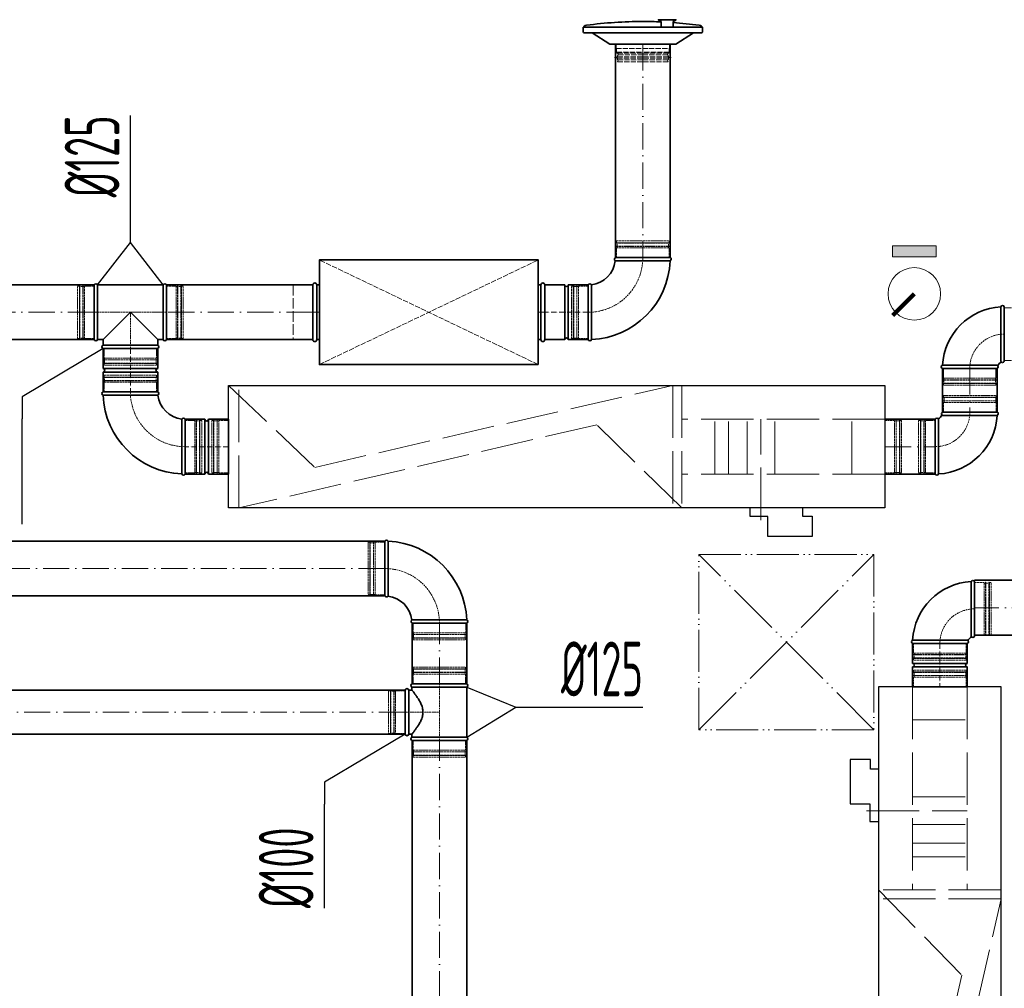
# Model space of a CAD drawing. Header units: millimetres. Extents: x 8221 to 89444, y -105166 to -5578.
# Tile 23 of 118: x 27535 to 29785, y -70969 to -68757. Entities that reach past the tile are written whole.
import ezdxf

# ---------------------------------------------------------------- set-up
doc = ezdxf.new("R2010")
doc.units = ezdxf.units.MM
for name, pattern in [('ACAD_ISO02W100', [15, 12, -3]), ('ACAD_ISO05W100', [33, 24, -3, 0, -3, 0, -3]), ('ACAD_ISO10W100', [18, 12, -3, 0, -3]), ('phl_thick', [0])]:
    doc.linetypes.add(name, pattern=pattern)
for name, color, linetype, lineweight in [('VZT_01 SUP (PŘÍVOD) - OBRYS', 5, 'Continuous', 35), ('VZT_02 SUP (PŘÍVOD) - OSA', 5, 'ACAD_ISO10W100', 5), ('VZT_05 ETA (ODVOD) - OBRYS', 6, 'Continuous', 35), ('VZT_06 ETA (ODVOD) - OSA', 6, 'ACAD_ISO10W100', 5), ('VZT_21 ZAŘÍZENÍ - OBRYS', 1, 'Continuous', 30), ('VZT_22 ZAŘÍZENÍ - DETAIL', 8, 'Continuous', 5), ('VZT_30 DISTRIBUČNÍ PRVKY - OBRYS', 1, 'Continuous', 35), ('VZT_35 TLUMIČE HLUKU - OBRYS', 1, 'Continuous', 35), ('VZT_36 TLUMIČE HLUKU - OSA', 1, 'ACAD_ISO10W100', 5), ('VZT_37 TLUMIČE HLUKU - DETAIL', 8, 'ACAD_ISO02W100', 5), ('VZT_60_KOTY - DIMENZE', 7, 'Continuous', 5), ('VZT_KOTY - DIMENZE', 7, 'Continuous', 5), ('VZT_POPIS - OBECNE', 7, 'Continuous', 5), ('VZT_POŽADAVKY NA STAVBU - PODHLEDY', 4, 'ACAD_ISO05W100', 5)]:
    doc.layers.add(name, color=color, linetype=linetype, lineweight=lineweight)
for name, color, linetype, lineweight, plot in [('VZT_03 SUP (PŘÍVOD) - NETISK', 8, 'ACAD_ISO02W100', 5, False), ('VZT_07 ETA (ODVOD) - NETISK', 8, 'ACAD_ISO02W100', 5, False), ('VZT_34 DISTRIBUČNÍ PRVKY - NETISK', 8, 'ACAD_ISO02W100', 5, False), ('VZT_39 TLUMIČE HLUKU - NETISK', 8, 'ACAD_ISO02W100', 5, False)]:
    doc.layers.add(name, color=color, linetype=linetype, lineweight=lineweight, plot=plot)
doc.styles.add('EVORA_125', font='isocp.shx', dxfattribs={"width": 0.6, "height": 125})

msp = doc.modelspace()

# ---------------------------------------------------------------- hatches: boundary and pattern name
at = {"layer": 'VZT_POPIS - OBECNE'}
h = msp.add_hatch(color=256, dxfattribs=at)
h.dxf.hatch_style = 1
h.paths.add_polyline_path([(29529.5, -69272.9), (29629.5, -69272.9), (29629.5, -69297.9), (29529.5, -69297.9)])

# ---------------------------------------------------------------- linework, layer by layer
at = {"layer": 'VZT_01 SUP (PŘÍVOD) - OBRYS'}
for p, q in [((28896.7, -69299.9), (29021.7, -69299.9)), ((27705.8, -69487.4), (27705.8, -69362.4)), ((27713.4, -69487.4), (27713.4, -69362.4)), ((27713.4, -69362.4), (27863.1, -69362.4)), ((27863.1, -69487.4), (27863.1, -69362.4)), ((27870.8, -69362.4), (27870.8, -69487.4)), ((28735.2, -69362.4), (28735.2, -69487.4)), ((28780.7, -69362.4), (28735.2, -69362.4)), ((28780.7, -69362.4), (28780.7, -69487.4)), ((28788.7, -69362.4), (28788.7, -69487.4)), ((28834.2, -69362.4), (28788.7, -69362.4)), ((28834.2, -69487.4), (28834.2, -69362.4)), ((28834.2, -69362.4), (28834.2, -69487.4)), ((27725.8, -69487.4), (27788.3, -69424.9)), ((27788.3, -69424.9), (27850.8, -69487.4)), ((29777.5, -69537.2), (29777.5, -69412.2)), ((29785.1, -69537.2), (29785.1, -69412.2)), ((27713.4, -69487.4), (27725.8, -69487.4)), ((27725.8, -69500.2), (27725.8, -69487.4)), ((27850.8, -69500.2), (27850.8, -69487.4)), ((27850.8, -69487.4), (27863.1, -69487.4)), ((28780.7, -69487.4), (28735.2, -69487.4)), ((28834.2, -69487.4), (28788.7, -69487.4)), ((27850.8, -69500.2), (27725.8, -69500.2)), ((27725.8, -69507.9), (27850.8, -69507.9)), ((27725.8, -69507.9), (27725.8, -69553.4)), ((27850.8, -69507.9), (27725.8, -69507.9)), ((27850.8, -69507.9), (27850.8, -69553.4)), ((27725.8, -69553.4), (27850.8, -69553.4)), ((29768.6, -69546), (29643.6, -69546)), ((29768.6, -69553.7), (29643.6, -69553.7)), ((27725.8, -69561.4), (27850.8, -69561.4)), ((27725.8, -69561.4), (27725.8, -69606.9)), ((27850.8, -69561.4), (27850.8, -69606.9)), ((27725.8, -69606.9), (27850.8, -69606.9)), ((27725.8, -69606.9), (27850.8, -69606.9)), ((27913.3, -69669.4), (27913.3, -69794.4)), ((27913.3, -69669.4), (27913.3, -69794.4)), ((27958.8, -69669.4), (27913.3, -69669.4)), ((27958.8, -69669.4), (27958.8, -69794.4)), ((27966.8, -69669.4), (27966.8, -69794.4)), ((28012.3, -69669.4), (27966.8, -69669.4)), ((28012.3, -69669.4), (28012.3, -69794.4)), ((29627.4, -69669.4), (29627.4, -69794.4)), ((29635.1, -69669.4), (29635.1, -69794.4)), ((29643.9, -69652.9), (29768.9, -69652.9)), ((29643.9, -69660.5), (29768.9, -69660.5)), ((27958.8, -69794.4), (27913.3, -69794.4)), ((28012.3, -69794.4), (27966.8, -69794.4))]:
    msp.add_line(p, q, dxfattribs=at)
for points in [[(28896.7, -69299.9), (28896.7, -68812.7)], [(29021.7, -69299.9), (29021.7, -68812.7)], [(26868.4, -69362.4), (27705.8, -69362.4)], [(27870.8, -69362.4), (28205.2, -69362.4)], [(26868.4, -69487.4), (27705.8, -69487.4)], [(27870.8, -69487.4), (28205.2, -69487.4)], [(29643.6, -69652.6), (29643.6, -69552.6)], [(29768.6, -69652.6), (29768.6, -69552.6)], [(29627.4, -69669.4), (29512.3, -69669.4)], [(29627.4, -69794.4), (29512.3, -69794.4)]]:
    msp.add_lwpolyline(points, dxfattribs=at)
for centre, radius, start, end in [((28834.2, -69299.9), 62.5, 276.8302, 353.1698), ((28834.2, -69299.9), 187.5, 272.3607, 357.6393), ((28898.4, -69303.7), 4.17, 113.4678, 239.7019), ((29020.1, -69303.7), 4.17, 291.1072, 66.5322), ((27709.6, -69364), 4.17, 23.4678, 156.5322), ((27867, -69364), 4.17, 23.4678, 156.5322), ((28784.7, -69362.4), 4, 180, 0), ((28838.1, -69364), 4.17, 30.2981, 156.5322), ((29785.1, -69553.7), 141.5, 93.1369, 176.8631), ((29781.3, -69413.8), 4.17, 23.4678, 159.6691), ((27709.6, -69485.7), 4.17, 203.4678, 336.5322), ((27867, -69485.7), 4.17, 203.4678, 336.5322), ((28784.7, -69487.4), 4, 0, 180), ((28838.1, -69485.7), 4.17, 203.4678, 338.8928), ((27727.4, -69504), 4.17, 113.4678, 246.5322), ((27849.1, -69504), 4.17, 293.4678, 66.5322), ((29781.3, -69535.5), 4.17, 203.4678, 336.5322), ((27725.8, -69557.4), 4, 270, 90), ((27850.8, -69557.4), 4, 90, 270), ((29645.3, -69549.8), 4.17, 110.3309, 246.5322), ((29767, -69549.8), 4.17, 293.4678, 66.5322), ((29785.1, -69553.7), 16.5, 113.8093, 156.1907), ((27727.4, -69610.7), 4.17, 113.4678, 248.8928), ((27913.3, -69606.9), 187.5, 182.3607, 267.6393), ((27849.1, -69610.7), 4.17, 300.2981, 66.5322), ((27913.3, -69606.9), 62.5, 186.8302, 263.1698), ((27909.5, -69671), 4.17, 23.4678, 149.7019), ((27962.8, -69669.4), 4, 180, 0), ((29631.2, -69671), 4.17, 23.4678, 156.5322), ((29627.4, -69652.9), 16.5, 293.8093, 336.1907), ((29627.4, -69652.9), 141.5, 273.1369, 356.8631), ((29645.6, -69656.7), 4.17, 113.4678, 246.5322), ((29767.3, -69656.7), 4.17, 290.3309, 66.5322), ((27909.5, -69792.7), 4.17, 201.1072, 336.5322), ((27962.8, -69794.4), 4, 0, 180), ((29631.2, -69792.7), 4.17, 203.4678, 339.6691)]:
    msp.add_arc(centre, radius, start, end, dxfattribs=at)
for points, knots in [([(28896.3, -69307.3), (28896.3, -69307.3), (28897.9, -69307.3), (28904, -69307.4), (28908.5, -69307.4), (28919.9, -69307.4), (28926.7, -69307.5), (28941.7, -69307.5), (28949.8, -69307.5), (28966.1, -69307.5), (28974.2, -69307.5), (28989.4, -69307.6), (28996.4, -69307.6), (29008.1, -69307.6), (29012.9, -69307.6), (29019.5, -69307.6), (29021.3, -69307.6), (29021.6, -69307.6), (29021.6, -69307.6), (29021.6, -69307.6)], [0, 0, 0, 0, 24.235852, 24.235852, 48.531845, 48.531845, 73.024415, 73.024415, 97.570898, 97.570898, 122.078339, 122.078339, 146.53579, 146.53579, 170.957495, 170.957495, 195.359468, 195.359468, 197.168246, 197.168246, 197.168246, 197.168246]), ([(28841.7, -69361.9), (28841.7, -69361.9), (28841.7, -69362), (28841.7, -69362.3), (28841.7, -69362.6), (28841.7, -69363.7), (28841.7, -69364.5), (28841.7, -69367.6), (28841.7, -69370.7), (28841.8, -69379.7), (28841.8, -69385.8), (28841.8, -69399.9), (28841.9, -69407.8), (28841.9, -69424), (28841.9, -69432.2), (28841.9, -69448.1), (28841.9, -69455.6), (28841.9, -69468.7), (28841.9, -69474.3), (28841.9, -69481.3), (28841.9, -69483.4), (28841.9, -69486.4), (28841.9, -69487.2), (28841.9, -69487.2)], [197.067977, 197.067977, 197.067977, 197.067977, 201.792196, 201.792196, 209.190204, 209.190204, 218.040239, 218.040239, 237.760854, 237.760854, 262.206108, 262.206108, 286.831239, 286.831239, 311.323072, 311.323072, 335.946087, 335.946087, 360.704397, 360.704397, 377.088273, 377.088273, 394.105327, 394.105327, 394.105327, 394.105327]), ([(27851.2, -69614.3), (27851.2, -69614.3), (27851.2, -69614.3), (27850.9, -69614.3), (27850.5, -69614.3), (27849.5, -69614.3), (27848.7, -69614.3), (27845.6, -69614.3), (27842.4, -69614.4), (27833.5, -69614.4), (27827.3, -69614.4), (27813.2, -69614.5), (27805.4, -69614.5), (27789.2, -69614.5), (27780.9, -69614.5), (27765.1, -69614.6), (27757.6, -69614.6), (27744.4, -69614.6), (27738.8, -69614.6), (27731.9, -69614.6), (27729.7, -69614.6), (27726.7, -69614.6), (27725.9, -69614.6), (27725.9, -69614.6)], [197.067977, 197.067977, 197.067977, 197.067977, 201.792196, 201.792196, 209.190204, 209.190204, 218.040239, 218.040239, 237.760854, 237.760854, 262.206108, 262.206108, 286.831239, 286.831239, 311.323072, 311.323072, 335.946087, 335.946087, 360.704397, 360.704397, 377.088273, 377.088273, 394.105327, 394.105327, 394.105327, 394.105327]), ([(27905.9, -69668.9), (27905.9, -69668.9), (27905.8, -69670.5), (27905.8, -69676.6), (27905.8, -69681.1), (27905.7, -69692.5), (27905.7, -69699.3), (27905.7, -69714.3), (27905.6, -69722.4), (27905.6, -69738.7), (27905.6, -69746.9), (27905.6, -69762.1), (27905.6, -69769), (27905.6, -69780.8), (27905.6, -69785.5), (27905.6, -69792.1), (27905.6, -69793.9), (27905.6, -69794.2), (27905.6, -69794.2), (27905.6, -69794.2)], [0, 0, 0, 0, 24.235852, 24.235852, 48.531845, 48.531845, 73.024415, 73.024415, 97.570898, 97.570898, 122.078339, 122.078339, 146.53579, 146.53579, 170.957495, 170.957495, 195.359468, 195.359468, 197.168246, 197.168246, 197.168246, 197.168246])]:
    msp.add_open_spline(points, degree=3, knots=knots, dxfattribs=at)
at = {"layer": 'VZT_02 SUP (PŘÍVOD) - OSA', "ltscale": 5}
for points in [[(28959.2, -68812.7), (28959.2, -69299.9)], [(27705.8, -69424.9), (26868.4, -69424.9)], [(28205.2, -69424.9), (27870.8, -69424.9)], [(29706.1, -69552.6), (29706.1, -69652.6)], [(29512.3, -69731.9), (29627.4, -69731.9)]]:
    msp.add_lwpolyline(points, dxfattribs=at)
at = {"layer": 'VZT_02 SUP (PŘÍVOD) - OSA', "ltscale": 0.3}
for points in [[(28959.2, -69299.9), (28959.2, -69299.9, -0.414214), (28834.2, -69424.9), (28834.2, -69424.9)], [(29785.1, -69474.7), (29785.1, -69474.7, 0.414214), (29706.1, -69553.7), (29706.1, -69553.7)], [(27913.3, -69731.9), (27913.3, -69731.9, -0.414214), (27788.3, -69606.9), (27788.3, -69606.9)], [(29627.4, -69731.9), (29627.4, -69731.9, 0.414214), (29706.4, -69652.9), (29706.4, -69652.9)]]:
    msp.add_lwpolyline(points, format="xyb", dxfattribs=at)
msp.add_lwpolyline([(27788.3, -69507.9), (27788.3, -69424.9)], dxfattribs=at)
at = {"layer": 'VZT_02 SUP (PŘÍVOD) - OSA'}
for points in [[(28834.2, -69424.9), (28735.2, -69424.9)], [(27788.3, -69507.9), (27788.3, -69606.9)], [(28012.3, -69731.9), (27913.3, -69731.9)]]:
    msp.add_lwpolyline(points, dxfattribs=at)
at = {"layer": 'VZT_03 SUP (PŘÍVOD) - NETISK', "ltscale": 0.4}
for p, q in [((28898.2, -69266.4), (29020.2, -69266.4)), ((28898.2, -69266.9), (28898.2, -69266.4)), ((28898.2, -69266.9), (29020.2, -69266.9)), ((28899.2, -69261.9), (29019.2, -69261.9)), ((28899.2, -69265.9), (28899.2, -69261.9)), ((28899.2, -69265.9), (29019.2, -69265.9)), ((28900.2, -69266.4), (28900.2, -69265.9)), ((28900.2, -69273.9), (28900.2, -69266.9)), ((29018.2, -69266.4), (29018.2, -69265.9)), ((29018.2, -69273.9), (29018.2, -69266.9)), ((29019.2, -69265.9), (29019.2, -69261.9)), ((29020.2, -69266.9), (29020.2, -69266.4)), ((28898.2, -69273.9), (29020.2, -69273.9)), ((28898.2, -69274.4), (28898.2, -69273.9)), ((28898.2, -69274.4), (29020.2, -69274.4)), ((28899.2, -69277.9), (29019.2, -69277.9)), ((28899.2, -69299.9), (28899.2, -69277.9)), ((28900.2, -69277.9), (28900.2, -69274.4)), ((29018.2, -69277.9), (29018.2, -69274.4)), ((29019.2, -69299.9), (29019.2, -69277.9)), ((29020.2, -69274.4), (29020.2, -69273.9)), ((27667.8, -69484.9), (27667.8, -69364.9)), ((27671.8, -69364.9), (27667.8, -69364.9)), ((27671.8, -69484.9), (27671.8, -69364.9)), ((27672.3, -69365.9), (27671.8, -69365.9)), ((27672.3, -69485.9), (27672.3, -69363.9)), ((27672.8, -69363.9), (27672.3, -69363.9)), ((27672.8, -69485.9), (27672.8, -69363.9)), ((27679.8, -69365.9), (27672.8, -69365.9)), ((27679.8, -69485.9), (27679.8, -69363.9)), ((27680.3, -69363.9), (27679.8, -69363.9)), ((27680.3, -69485.9), (27680.3, -69363.9)), ((27683.8, -69365.9), (27680.3, -69365.9)), ((27683.8, -69484.9), (27683.8, -69364.9)), ((27705.8, -69364.9), (27683.8, -69364.9)), ((27892.8, -69364.9), (27870.8, -69364.9)), ((27892.8, -69484.9), (27892.8, -69364.9)), ((27896.3, -69365.9), (27892.8, -69365.9)), ((27896.3, -69485.9), (27896.3, -69363.9)), ((27896.8, -69363.9), (27896.3, -69363.9)), ((27896.8, -69485.9), (27896.8, -69363.9)), ((27903.8, -69365.9), (27896.8, -69365.9)), ((27903.8, -69485.9), (27903.8, -69363.9)), ((27904.3, -69363.9), (27903.8, -69363.9)), ((27904.3, -69485.9), (27904.3, -69363.9)), ((27904.8, -69365.9), (27904.3, -69365.9)), ((27904.8, -69484.9), (27904.8, -69364.9)), ((27908.8, -69364.9), (27904.8, -69364.9)), ((27908.8, -69484.9), (27908.8, -69364.9)), ((28796.2, -69484.9), (28796.2, -69364.9)), ((28800.2, -69364.9), (28796.2, -69364.9)), ((28800.2, -69484.9), (28800.2, -69364.9)), ((28800.7, -69365.9), (28800.2, -69365.9)), ((28800.7, -69485.9), (28800.7, -69363.9)), ((28801.2, -69363.9), (28800.7, -69363.9)), ((28801.2, -69485.9), (28801.2, -69363.9)), ((28808.2, -69365.9), (28801.2, -69365.9)), ((28808.2, -69485.9), (28808.2, -69363.9)), ((28808.7, -69363.9), (28808.2, -69363.9)), ((28808.7, -69485.9), (28808.7, -69363.9)), ((28812.2, -69365.9), (28808.7, -69365.9)), ((28812.2, -69484.9), (28812.2, -69364.9)), ((28834.2, -69364.9), (28812.2, -69364.9)), ((29807.1, -69414.7), (29785.1, -69414.7)), ((27671.8, -69484.9), (27667.8, -69484.9)), ((27672.3, -69483.9), (27671.8, -69483.9)), ((27672.8, -69485.9), (27672.3, -69485.9)), ((27679.8, -69483.9), (27672.8, -69483.9)), ((27680.3, -69485.9), (27679.8, -69485.9)), ((27683.8, -69483.9), (27680.3, -69483.9)), ((27705.8, -69484.9), (27683.8, -69484.9)), ((27892.8, -69484.9), (27870.8, -69484.9)), ((27896.3, -69483.9), (27892.8, -69483.9)), ((27896.8, -69485.9), (27896.3, -69485.9)), ((27903.8, -69483.9), (27896.8, -69483.9)), ((27904.3, -69485.9), (27903.8, -69485.9)), ((27904.8, -69483.9), (27904.3, -69483.9)), ((27908.8, -69484.9), (27904.8, -69484.9)), ((28800.2, -69484.9), (28796.2, -69484.9)), ((28800.7, -69483.9), (28800.2, -69483.9)), ((28801.2, -69485.9), (28800.7, -69485.9)), ((28808.2, -69483.9), (28801.2, -69483.9)), ((28808.7, -69485.9), (28808.2, -69485.9)), ((28812.2, -69483.9), (28808.7, -69483.9)), ((28834.2, -69484.9), (28812.2, -69484.9)), ((27728.3, -69507.9), (27728.3, -69529.9)), ((27848.3, -69507.9), (27848.3, -69529.9)), ((27849.3, -69533.4), (27727.3, -69533.4)), ((27727.3, -69533.4), (27727.3, -69533.9)), ((27849.3, -69533.9), (27727.3, -69533.9)), ((27848.3, -69529.9), (27728.3, -69529.9)), ((27729.3, -69529.9), (27729.3, -69533.4)), ((27729.3, -69533.9), (27729.3, -69540.9)), ((27847.3, -69529.9), (27847.3, -69533.4)), ((27847.3, -69533.9), (27847.3, -69540.9)), ((27849.3, -69533.4), (27849.3, -69533.9)), ((29807.1, -69534.7), (29785.1, -69534.7)), ((27849.3, -69540.9), (27727.3, -69540.9)), ((27727.3, -69540.9), (27727.3, -69541.4)), ((27849.3, -69541.4), (27727.3, -69541.4)), ((27848.3, -69541.9), (27728.3, -69541.9)), ((27728.3, -69541.9), (27728.3, -69545.9)), ((27848.3, -69545.9), (27728.3, -69545.9)), ((27729.3, -69541.4), (27729.3, -69541.9)), ((27847.3, -69541.4), (27847.3, -69541.9)), ((27848.3, -69541.9), (27848.3, -69545.9)), ((27849.3, -69540.9), (27849.3, -69541.4)), ((29646.1, -69553.7), (29646.1, -69575.7)), ((29766.1, -69553.7), (29766.1, -69575.7)), ((27727.3, -69573.4), (27849.3, -69573.4)), ((27727.3, -69573.9), (27727.3, -69573.4)), ((27727.3, -69573.9), (27849.3, -69573.9)), ((27727.3, -69580.9), (27849.3, -69580.9)), ((27727.3, -69581.4), (27727.3, -69580.9)), ((27727.3, -69581.4), (27849.3, -69581.4)), ((27728.3, -69568.9), (27848.3, -69568.9)), ((27728.3, -69572.9), (27728.3, -69568.9)), ((27728.3, -69572.9), (27848.3, -69572.9)), ((27729.3, -69573.4), (27729.3, -69572.9)), ((27729.3, -69580.9), (27729.3, -69573.9)), ((27729.3, -69584.9), (27729.3, -69581.4)), ((27847.3, -69573.4), (27847.3, -69572.9)), ((27847.3, -69580.9), (27847.3, -69573.9)), ((27847.3, -69584.9), (27847.3, -69581.4)), ((27848.3, -69572.9), (27848.3, -69568.9)), ((27849.3, -69573.9), (27849.3, -69573.4)), ((27849.3, -69581.4), (27849.3, -69580.9)), ((29767.1, -69579.2), (29645.1, -69579.2)), ((29645.1, -69579.2), (29645.1, -69579.7)), ((29767.1, -69579.7), (29645.1, -69579.7)), ((29766.1, -69575.7), (29646.1, -69575.7)), ((29647.1, -69575.7), (29647.1, -69579.2)), ((29647.1, -69579.7), (29647.1, -69586.7)), ((29765.1, -69575.7), (29765.1, -69579.2)), ((29765.1, -69579.7), (29765.1, -69586.7)), ((29767.1, -69579.2), (29767.1, -69579.7)), ((27728.3, -69584.9), (27848.3, -69584.9)), ((27728.3, -69606.9), (27728.3, -69584.9)), ((27848.3, -69606.9), (27848.3, -69584.9)), ((29767.1, -69586.7), (29645.1, -69586.7)), ((29645.1, -69586.7), (29645.1, -69587.2)), ((29767.1, -69587.2), (29645.1, -69587.2)), ((29766.1, -69587.7), (29646.1, -69587.7)), ((29646.1, -69587.7), (29646.1, -69591.7)), ((29766.1, -69591.7), (29646.1, -69591.7)), ((29647.1, -69587.2), (29647.1, -69587.7)), ((29765.1, -69587.2), (29765.1, -69587.7)), ((29766.1, -69587.7), (29766.1, -69591.7)), ((29767.1, -69586.7), (29767.1, -69587.2)), ((29645.4, -69619.4), (29767.4, -69619.4)), ((29645.4, -69619.9), (29645.4, -69619.4)), ((29645.4, -69619.9), (29767.4, -69619.9)), ((29645.4, -69626.9), (29767.4, -69626.9)), ((29645.4, -69627.4), (29645.4, -69626.9)), ((29645.4, -69627.4), (29767.4, -69627.4)), ((29646.4, -69614.9), (29766.4, -69614.9)), ((29646.4, -69618.9), (29646.4, -69614.9)), ((29646.4, -69618.9), (29766.4, -69618.9)), ((29647.4, -69619.4), (29647.4, -69618.9)), ((29647.4, -69626.9), (29647.4, -69619.9)), ((29647.4, -69630.9), (29647.4, -69627.4)), ((29765.4, -69619.4), (29765.4, -69618.9)), ((29765.4, -69626.9), (29765.4, -69619.9)), ((29765.4, -69630.9), (29765.4, -69627.4)), ((29766.4, -69618.9), (29766.4, -69614.9)), ((29767.4, -69619.9), (29767.4, -69619.4)), ((29767.4, -69627.4), (29767.4, -69626.9)), ((29646.4, -69630.9), (29766.4, -69630.9)), ((29646.4, -69652.9), (29646.4, -69630.9)), ((29766.4, -69652.9), (29766.4, -69630.9)), ((27913.3, -69671.9), (27935.3, -69671.9)), ((27935.3, -69671.9), (27935.3, -69791.9)), ((27935.3, -69672.9), (27938.8, -69672.9)), ((27938.8, -69670.9), (27938.8, -69792.9)), ((27938.8, -69670.9), (27939.3, -69670.9)), ((27939.3, -69670.9), (27939.3, -69792.9)), ((27939.3, -69672.9), (27946.3, -69672.9)), ((27946.3, -69670.9), (27946.3, -69792.9)), ((27946.3, -69670.9), (27946.8, -69670.9)), ((27946.8, -69670.9), (27946.8, -69792.9)), ((27946.8, -69672.9), (27947.3, -69672.9)), ((27947.3, -69671.9), (27947.3, -69791.9)), ((27947.3, -69671.9), (27951.3, -69671.9)), ((27951.3, -69671.9), (27951.3, -69791.9)), ((29589.4, -69671.9), (29589.4, -69791.9)), ((29589.4, -69671.9), (29593.4, -69671.9)), ((29593.4, -69671.9), (29593.4, -69791.9)), ((29593.4, -69672.9), (29593.9, -69672.9)), ((29593.9, -69670.9), (29593.9, -69792.9)), ((29593.9, -69670.9), (29594.4, -69670.9)), ((29594.4, -69670.9), (29594.4, -69792.9)), ((29594.4, -69672.9), (29601.4, -69672.9)), ((29601.4, -69670.9), (29601.4, -69792.9)), ((29601.4, -69670.9), (29601.9, -69670.9)), ((29601.9, -69670.9), (29601.9, -69792.9)), ((29601.9, -69672.9), (29605.4, -69672.9)), ((29605.4, -69671.9), (29605.4, -69791.9)), ((29605.4, -69671.9), (29627.4, -69671.9)), ((27913.3, -69791.9), (27935.3, -69791.9)), ((27935.3, -69790.9), (27938.8, -69790.9)), ((27938.8, -69792.9), (27939.3, -69792.9)), ((27939.3, -69790.9), (27946.3, -69790.9)), ((27946.3, -69792.9), (27946.8, -69792.9)), ((27946.8, -69790.9), (27947.3, -69790.9)), ((27947.3, -69791.9), (27951.3, -69791.9)), ((29589.4, -69791.9), (29593.4, -69791.9)), ((29593.4, -69790.9), (29593.9, -69790.9)), ((29593.9, -69792.9), (29594.4, -69792.9)), ((29594.4, -69790.9), (29601.4, -69790.9)), ((29601.4, -69792.9), (29601.9, -69792.9)), ((29601.9, -69790.9), (29605.4, -69790.9)), ((29605.4, -69791.9), (29627.4, -69791.9))]:
    msp.add_line(p, q, dxfattribs=at)
msp.add_lwpolyline([(27705.8, -69424.9), (27870.8, -69424.9)], dxfattribs=at)
at = {"layer": 'VZT_05 ETA (ODVOD) - OBRYS'}
for p, q in [((28369.5, -69947.8), (28369.5, -70072.8)), ((29709.3, -70164.9), (29709.3, -70039.9)), ((29717, -70164.9), (29717, -70039.9)), ((28432, -70135.3), (28557, -70135.3)), ((29700.5, -70173.8), (29575.5, -70173.8)), ((29575.5, -70181.4), (29700.5, -70181.4)), ((29575.5, -70181.4), (29575.5, -70226.9)), ((29700.5, -70181.4), (29575.5, -70181.4)), ((29700.5, -70181.4), (29700.5, -70226.9)), ((29575.5, -70226.9), (29700.5, -70226.9)), ((29575.5, -70234.9), (29700.5, -70234.9)), ((29575.5, -70234.9), (29575.5, -70280.4)), ((29700.5, -70234.9), (29700.5, -70280.4)), ((28431.8, -70273.3), (28556.8, -70273.3)), ((29575.5, -70280.4), (29700.5, -70280.4)), ((28416.3, -70288.3), (28416.3, -70388.3)), ((28424.3, -70288.3), (28424.3, -70388.3)), ((28424.3, -70288.3), (28431.8, -70288.3)), ((28556.8, -70280.9), (28431.8, -70280.9)), ((28431.8, -70288.3), (28431.8, -70280.9)), ((28556.8, -70395.6), (28556.8, -70280.9)), ((28424.3, -70388.3), (28431.8, -70388.3)), ((28431.8, -70395.6), (28431.8, -70388.3)), ((28431.8, -70395.6), (28556.8, -70395.6)), ((28431.8, -70403.3), (28556.8, -70403.3))]:
    msp.add_line(p, q, dxfattribs=at)
at = {"layer": 'VZT_05 ETA (ODVOD) - OBRYS', "elevation": 0}
for points in [[(26866.9, -69947.8), (28369.5, -69947.8)], [(26866.9, -70072.8), (28369.5, -70072.8)], [(28432, -70135.3), (28432, -70273.3)], [(28557, -70135.3), (28557, -70273.3)]]:
    msp.add_lwpolyline(points, dxfattribs=at)
at = {"layer": 'VZT_05 ETA (ODVOD) - OBRYS'}
for points in [[(29717, -70037.2), (31844.9, -70037.2)], [(29717, -70162.2), (31844.9, -70162.2)], [(27247.3, -70288.3), (28416.3, -70288.3)], [(27247.3, -70388.3), (28416.3, -70388.3)], [(28432, -70403.3), (28432, -71981.1)], [(28557, -70403.3), (28557, -71981.1)]]:
    msp.add_lwpolyline(points, dxfattribs=at)
for centre, radius, start, end in [((28373.4, -69949.4), 4.17, 21.1072, 156.5322), ((28369.5, -70135.3), 187.5, 2.3607, 87.6393), ((29717, -70181.4), 141.5, 93.1369, 176.8631), ((29713.1, -70041.6), 4.17, 23.4678, 159.6691), ((28373.4, -70071.1), 4.17, 203.4678, 329.7019), ((28369.5, -70135.3), 62.5, 6.8302, 83.1698), ((28433.7, -70131.5), 4.17, 120.2981, 246.5322), ((28555.4, -70131.5), 4.17, 293.4678, 68.8928), ((29717, -70181.4), 16.5, 113.8093, 156.1907), ((29713.1, -70163.3), 4.17, 203.4678, 336.5322), ((29577.1, -70177.6), 4.17, 110.3309, 246.5322), ((29698.8, -70177.6), 4.17, 293.4678, 66.5322), ((29575.5, -70230.9), 4, 270, 90), ((29700.5, -70230.9), 4, 90, 270), ((28433.5, -70277.1), 4.17, 113.4678, 246.5322), ((28555.1, -70277.1), 4.17, 293.4678, 66.5322), ((28420.3, -70288.3), 4, 0, 180), ((28420.3, -70388.3), 4, 180, 0), ((28433.5, -70399.5), 4.17, 113.4678, 246.5322), ((28555.1, -70399.5), 4.17, 293.4678, 66.5322)]:
    msp.add_arc(centre, radius, start, end, dxfattribs=at)
for points, knots in [([(28377, -70073.2), (28377, -70073.2), (28377, -70073.2), (28377, -70072.9), (28377, -70072.5), (28377, -70071.5), (28377, -70070.7), (28377, -70067.5), (28377, -70064.4), (28377.1, -70055.5), (28377.1, -70049.3), (28377.2, -70035.2), (28377.2, -70027.4), (28377.2, -70011.2), (28377.2, -70002.9), (28377.2, -69987.1), (28377.2, -69979.6), (28377.3, -69966.4), (28377.3, -69960.8), (28377.3, -69953.9), (28377.3, -69951.7), (28377.3, -69948.7), (28377.3, -69947.9), (28377.3, -69947.9)], [197.067977, 197.067977, 197.067977, 197.067977, 201.792196, 201.792196, 209.190204, 209.190204, 218.040239, 218.040239, 237.760854, 237.760854, 262.206108, 262.206108, 286.831239, 286.831239, 311.323072, 311.323072, 335.946087, 335.946087, 360.704397, 360.704397, 377.088273, 377.088273, 394.105327, 394.105327, 394.105327, 394.105327]), ([(28431.6, -70127.8), (28431.6, -70127.8), (28433.2, -70127.8), (28439.3, -70127.8), (28443.8, -70127.8), (28455.2, -70127.7), (28462, -70127.7), (28477, -70127.7), (28485.1, -70127.6), (28501.4, -70127.6), (28509.5, -70127.6), (28524.7, -70127.6), (28531.7, -70127.6), (28543.5, -70127.6), (28548.2, -70127.6), (28554.8, -70127.6), (28556.6, -70127.6), (28556.9, -70127.6), (28556.9, -70127.6), (28556.9, -70127.6)], [0, 0, 0, 0, 24.235852, 24.235852, 48.531845, 48.531845, 73.024415, 73.024415, 97.570898, 97.570898, 122.078339, 122.078339, 146.53579, 146.53579, 170.957495, 170.957495, 195.359468, 195.359468, 197.168246, 197.168246, 197.168246, 197.168246]), ([(28431.8, -70288.3), (28431.8, -70288.3), (28431.9, -70288.4), (28432.1, -70288.7), (28432.3, -70289), (28432.9, -70289.6), (28433.2, -70290), (28434, -70291), (28434.5, -70291.6), (28435.5, -70292.9), (28436, -70293.7), (28437.2, -70295.2), (28437.9, -70296.1), (28439.2, -70297.9), (28439.9, -70298.9), (28441.3, -70300.8), (28442, -70301.9), (28443.5, -70304), (28444.3, -70305.2), (28445.9, -70307.6), (28446.7, -70308.9), (28448.2, -70311.5), (28449, -70312.9), (28450.6, -70315.7), (28451.3, -70317.2), (28453.4, -70321.7), (28454.6, -70324.9), (28455.9, -70329.8), (28456.2, -70331.5), (28456.7, -70334.9), (28456.8, -70336.6), (28456.8, -70340), (28456.7, -70341.7), (28456.2, -70345.1), (28455.9, -70346.7), (28454.6, -70351.7), (28453.4, -70354.8), (28451.3, -70359.4), (28450.6, -70360.8), (28449, -70363.7), (28448.2, -70365), (28446.7, -70367.7), (28445.9, -70369), (28444.3, -70371.4), (28443.5, -70372.5), (28442, -70374.7), (28441.3, -70375.7), (28439.9, -70377.7), (28439.2, -70378.7), (28437.9, -70380.5), (28437.2, -70381.3), (28436, -70382.9), (28435.5, -70383.6), (28434.5, -70384.9), (28434, -70385.5), (28433.2, -70386.5), (28432.9, -70386.9), (28432.3, -70387.6), (28432.1, -70387.9), (28431.9, -70388.2), (28431.8, -70388.3), (28431.8, -70388.3)], [80.753728, 80.753728, 80.753728, 80.753728, 85.721109, 85.721109, 90.68849, 90.68849, 95.655871, 95.655871, 100.623252, 100.623252, 105.590633, 105.590633, 110.558015, 110.558015, 115.525396, 115.525396, 120.492777, 120.492777, 125.619612, 125.619612, 130.746447, 130.746447, 135.873281, 135.873281, 141.000116, 141.000116, 151.253786, 151.253786, 156.38062, 156.38062, 161.507455, 161.507455, 166.63429, 166.63429, 171.761125, 171.761125, 182.014794, 182.014794, 187.141629, 187.141629, 192.268464, 192.268464, 197.395298, 197.395298, 202.522133, 202.522133, 207.489514, 207.489514, 212.456896, 212.456896, 217.424277, 217.424277, 222.391658, 222.391658, 227.359039, 227.359039, 232.32642, 232.32642, 237.293801, 237.293801, 242.261183, 242.261183, 242.261183, 242.261183])]:
    msp.add_open_spline(points, degree=3, knots=knots, dxfattribs=at)
at = {"layer": 'VZT_06 ETA (ODVOD) - OSA', "ltscale": 5, "elevation": 0}
for points in [[(28369.5, -70010.3), (26866.9, -70010.3)], [(28494.5, -70273.3), (28494.5, -70135.3)]]:
    msp.add_lwpolyline(points, dxfattribs=at)
at = {"layer": 'VZT_06 ETA (ODVOD) - OSA', "ltscale": 0.3, "elevation": 0}
msp.add_lwpolyline([(28494.5, -70135.3), (28494.5, -70135.3, 0.414214), (28369.5, -70010.3), (28369.5, -70010.3)], format="xyb", dxfattribs=at)
at = {"layer": 'VZT_06 ETA (ODVOD) - OSA', "ltscale": 5}
for points in [[(31844.9, -70099.7), (29717, -70099.7)], [(28416.3, -70338.3), (27247.3, -70338.3)], [(28494.5, -71981.1), (28494.5, -70403.3)]]:
    msp.add_lwpolyline(points, dxfattribs=at)
at = {"layer": 'VZT_06 ETA (ODVOD) - OSA', "ltscale": 0.3}
msp.add_lwpolyline([(29638, -70181.4), (29638, -70181.4, -0.414214), (29717, -70102.4), (29717, -70102.4)], format="xyb", dxfattribs=at)
at = {"layer": 'VZT_06 ETA (ODVOD) - OSA'}
msp.add_lwpolyline([(29638, -70181.4), (29638, -70280.4)], dxfattribs=at)
at = {"layer": 'VZT_06 ETA (ODVOD) - OSA', "ltscale": 0.3, "elevation": 0}
for points in [[(28494.3, -70403.3), (28494.3, -70273.3)], [(28416.3, -70338.3), (28494.3, -70338.3)]]:
    msp.add_lwpolyline(points, dxfattribs=at)
at = {"layer": 'VZT_07 ETA (ODVOD) - NETISK', "ltscale": 0.4}
for p, q in [((27974.3, -69671.9), (27974.3, -69791.9)), ((27978.3, -69671.9), (27974.3, -69671.9)), ((27978.3, -69671.9), (27978.3, -69791.9)), ((27978.8, -69672.9), (27978.3, -69672.9)), ((27978.8, -69670.9), (27978.8, -69792.9)), ((27979.3, -69670.9), (27978.8, -69670.9)), ((27979.3, -69670.9), (27979.3, -69792.9)), ((27986.3, -69672.9), (27979.3, -69672.9)), ((27986.3, -69670.9), (27986.3, -69792.9)), ((27986.8, -69670.9), (27986.3, -69670.9)), ((27986.8, -69670.9), (27986.8, -69792.9)), ((27990.3, -69672.9), (27986.8, -69672.9)), ((27990.3, -69671.9), (27990.3, -69791.9)), ((28012.3, -69671.9), (27990.3, -69671.9)), ((29512.3, -69671.9), (29534.3, -69671.9)), ((29534.3, -69671.9), (29534.3, -69791.9)), ((29534.3, -69672.9), (29537.8, -69672.9)), ((29537.8, -69670.9), (29537.8, -69792.9)), ((29537.8, -69670.9), (29538.3, -69670.9)), ((29538.3, -69670.9), (29538.3, -69792.9)), ((29538.3, -69672.9), (29545.3, -69672.9)), ((29545.3, -69670.9), (29545.3, -69792.9)), ((29545.3, -69670.9), (29545.8, -69670.9)), ((29545.8, -69670.9), (29545.8, -69792.9)), ((29545.8, -69672.9), (29546.3, -69672.9)), ((29546.3, -69671.9), (29546.3, -69791.9)), ((29546.3, -69671.9), (29550.3, -69671.9)), ((29550.3, -69671.9), (29550.3, -69791.9)), ((27978.3, -69791.9), (27974.3, -69791.9)), ((27978.8, -69790.9), (27978.3, -69790.9)), ((27979.3, -69792.9), (27978.8, -69792.9)), ((27986.3, -69790.9), (27979.3, -69790.9)), ((27986.8, -69792.9), (27986.3, -69792.9)), ((27990.3, -69790.9), (27986.8, -69790.9)), ((28012.3, -69791.9), (27990.3, -69791.9)), ((29512.3, -69791.9), (29534.3, -69791.9)), ((29534.3, -69790.9), (29537.8, -69790.9)), ((29537.8, -69792.9), (29538.3, -69792.9)), ((29538.3, -69790.9), (29545.3, -69790.9)), ((29545.3, -69792.9), (29545.8, -69792.9)), ((29545.8, -69790.9), (29546.3, -69790.9)), ((29546.3, -69791.9), (29550.3, -69791.9)), ((28331.5, -69950.3), (28331.5, -70070.3)), ((28335.5, -69950.3), (28331.5, -69950.3)), ((28335.5, -69950.3), (28335.5, -70070.3)), ((28336, -69951.3), (28335.5, -69951.3)), ((28336, -69949.3), (28336, -70071.3)), ((28336.5, -69949.3), (28336, -69949.3)), ((28336.5, -69949.3), (28336.5, -70071.3)), ((28343.5, -69951.3), (28336.5, -69951.3)), ((28343.5, -69949.3), (28343.5, -70071.3)), ((28344, -69949.3), (28343.5, -69949.3)), ((28344, -69949.3), (28344, -70071.3)), ((28347.5, -69951.3), (28344, -69951.3)), ((28347.5, -69950.3), (28347.5, -70070.3)), ((28369.5, -69950.3), (28347.5, -69950.3)), ((29717, -70042.4), (29739, -70042.4)), ((29739, -70162.4), (29739, -70042.4)), ((29739, -70043.4), (29742.5, -70043.4)), ((29742.5, -70163.4), (29742.5, -70041.4)), ((29742.5, -70041.4), (29743, -70041.4)), ((29743, -70163.4), (29743, -70041.4)), ((29743, -70043.4), (29750, -70043.4)), ((29750, -70163.4), (29750, -70041.4)), ((29750, -70041.4), (29750.5, -70041.4)), ((29750.5, -70163.4), (29750.5, -70041.4)), ((29750.5, -70043.4), (29751, -70043.4)), ((29751, -70162.4), (29751, -70042.4)), ((29751, -70042.4), (29755, -70042.4)), ((29755, -70162.4), (29755, -70042.4)), ((28335.5, -70070.3), (28331.5, -70070.3)), ((28336, -70069.3), (28335.5, -70069.3)), ((28336.5, -70071.3), (28336, -70071.3)), ((28343.5, -70069.3), (28336.5, -70069.3)), ((28344, -70071.3), (28343.5, -70071.3)), ((28347.5, -70069.3), (28344, -70069.3)), ((28369.5, -70070.3), (28347.5, -70070.3)), ((28434.5, -70135.3), (28434.5, -70157.3)), ((28554.5, -70135.3), (28554.5, -70157.3)), ((28433.5, -70160.8), (28555.5, -70160.8)), ((28433.5, -70160.8), (28433.5, -70161.3)), ((28433.5, -70161.3), (28555.5, -70161.3)), ((28434.5, -70157.3), (28554.5, -70157.3)), ((28435.5, -70157.3), (28435.5, -70160.8)), ((28435.5, -70161.3), (28435.5, -70168.3)), ((28553.5, -70157.3), (28553.5, -70160.8)), ((28553.5, -70161.3), (28553.5, -70168.3)), ((28555.5, -70160.8), (28555.5, -70161.3)), ((29717, -70162.4), (29739, -70162.4)), ((29739, -70161.4), (29742.5, -70161.4)), ((29742.5, -70163.4), (29743, -70163.4)), ((29743, -70161.4), (29750, -70161.4)), ((29750, -70163.4), (29750.5, -70163.4)), ((29750.5, -70161.4), (29751, -70161.4)), ((29751, -70162.4), (29755, -70162.4)), ((28433.5, -70168.3), (28555.5, -70168.3)), ((28433.5, -70168.3), (28433.5, -70168.8)), ((28433.5, -70168.8), (28555.5, -70168.8)), ((28434.5, -70169.3), (28554.5, -70169.3)), ((28434.5, -70169.3), (28434.5, -70173.3)), ((28434.5, -70173.3), (28554.5, -70173.3)), ((28435.5, -70168.8), (28435.5, -70169.3)), ((28553.5, -70168.8), (28553.5, -70169.3)), ((28554.5, -70169.3), (28554.5, -70173.3)), ((28555.5, -70168.3), (28555.5, -70168.8)), ((29578, -70203.4), (29578, -70181.4)), ((29698, -70203.4), (29698, -70181.4)), ((29699, -70206.9), (29577, -70206.9)), ((29577, -70207.4), (29577, -70206.9)), ((29699, -70207.4), (29577, -70207.4)), ((29698, -70203.4), (29578, -70203.4)), ((29579, -70206.9), (29579, -70203.4)), ((29579, -70214.4), (29579, -70207.4)), ((29697, -70206.9), (29697, -70203.4)), ((29697, -70214.4), (29697, -70207.4)), ((29699, -70207.4), (29699, -70206.9)), ((28434.3, -70235.3), (28554.3, -70235.3)), ((28434.3, -70235.3), (28434.3, -70239.3)), ((28554.3, -70235.3), (28554.3, -70239.3)), ((29699, -70214.4), (29577, -70214.4)), ((29577, -70214.9), (29577, -70214.4)), ((29699, -70214.9), (29577, -70214.9)), ((29698, -70215.4), (29578, -70215.4)), ((29578, -70219.4), (29578, -70215.4)), ((29698, -70219.4), (29578, -70219.4)), ((29579, -70215.4), (29579, -70214.9)), ((29697, -70215.4), (29697, -70214.9)), ((29698, -70219.4), (29698, -70215.4)), ((29699, -70214.9), (29699, -70214.4)), ((28433.3, -70239.8), (28555.3, -70239.8)), ((28433.3, -70239.8), (28433.3, -70240.3)), ((28433.3, -70240.3), (28555.3, -70240.3)), ((28433.3, -70247.3), (28555.3, -70247.3)), ((28433.3, -70247.3), (28433.3, -70247.8)), ((28433.3, -70247.8), (28555.3, -70247.8)), ((28434.3, -70239.3), (28554.3, -70239.3)), ((28434.3, -70251.3), (28554.3, -70251.3)), ((28434.3, -70251.3), (28434.3, -70273.3)), ((28435.3, -70239.3), (28435.3, -70239.8)), ((28435.3, -70240.3), (28435.3, -70247.3)), ((28435.3, -70247.8), (28435.3, -70251.3)), ((28553.3, -70239.3), (28553.3, -70239.8)), ((28553.3, -70240.3), (28553.3, -70247.3)), ((28553.3, -70247.8), (28553.3, -70251.3)), ((28554.3, -70251.3), (28554.3, -70273.3)), ((28555.3, -70239.8), (28555.3, -70240.3)), ((28555.3, -70247.3), (28555.3, -70247.8)), ((29699, -70246.9), (29577, -70246.9)), ((29577, -70247.4), (29577, -70246.9)), ((29699, -70247.4), (29577, -70247.4)), ((29699, -70254.4), (29577, -70254.4)), ((29577, -70254.9), (29577, -70254.4)), ((29699, -70254.9), (29577, -70254.9)), ((29698, -70242.4), (29578, -70242.4)), ((29578, -70246.4), (29578, -70242.4)), ((29698, -70246.4), (29578, -70246.4)), ((29579, -70246.9), (29579, -70246.4)), ((29579, -70254.4), (29579, -70247.4)), ((29579, -70258.4), (29579, -70254.9)), ((29697, -70246.9), (29697, -70246.4)), ((29697, -70254.4), (29697, -70247.4)), ((29697, -70258.4), (29697, -70254.9)), ((29698, -70246.4), (29698, -70242.4)), ((29699, -70247.4), (29699, -70246.9)), ((29699, -70254.9), (29699, -70254.4)), ((29698, -70258.4), (29578, -70258.4)), ((29578, -70280.4), (29578, -70258.4)), ((29698, -70280.4), (29698, -70258.4)), ((28378.3, -70289.3), (28378.3, -70387.3)), ((28382.3, -70289.3), (28378.3, -70289.3)), ((28382.3, -70289.3), (28382.3, -70387.3)), ((28382.8, -70290.3), (28382.3, -70290.3)), ((28382.8, -70288.3), (28382.8, -70388.3)), ((28383.3, -70288.3), (28382.8, -70288.3)), ((28383.3, -70288.3), (28383.3, -70388.3)), ((28390.3, -70290.3), (28383.3, -70290.3)), ((28390.3, -70288.3), (28390.3, -70388.3)), ((28390.8, -70288.3), (28390.3, -70288.3)), ((28390.8, -70288.3), (28390.8, -70388.3)), ((28394.3, -70290.3), (28390.8, -70290.3)), ((28394.3, -70289.3), (28394.3, -70387.3)), ((28416.3, -70289.3), (28394.3, -70289.3)), ((28382.3, -70387.3), (28378.3, -70387.3)), ((28382.8, -70386.3), (28382.3, -70386.3)), ((28383.3, -70388.3), (28382.8, -70388.3)), ((28390.3, -70386.3), (28383.3, -70386.3)), ((28390.8, -70388.3), (28390.3, -70388.3)), ((28394.3, -70386.3), (28390.8, -70386.3)), ((28416.3, -70387.3), (28394.3, -70387.3)), ((28434.3, -70403.3), (28434.3, -70425.3)), ((28554.3, -70403.3), (28554.3, -70425.3)), ((28433.3, -70428.8), (28555.3, -70428.8)), ((28433.3, -70428.8), (28433.3, -70429.3)), ((28433.3, -70429.3), (28555.3, -70429.3)), ((28433.3, -70436.3), (28555.3, -70436.3)), ((28433.3, -70436.3), (28433.3, -70436.8)), ((28433.3, -70436.8), (28555.3, -70436.8)), ((28434.3, -70425.3), (28554.3, -70425.3)), ((28434.3, -70437.3), (28554.3, -70437.3)), ((28434.3, -70437.3), (28434.3, -70441.3)), ((28435.3, -70425.3), (28435.3, -70428.8)), ((28435.3, -70429.3), (28435.3, -70436.3)), ((28435.3, -70436.8), (28435.3, -70437.3)), ((28553.3, -70425.3), (28553.3, -70428.8)), ((28553.3, -70429.3), (28553.3, -70436.3)), ((28553.3, -70436.8), (28553.3, -70437.3)), ((28554.3, -70437.3), (28554.3, -70441.3)), ((28555.3, -70428.8), (28555.3, -70429.3)), ((28555.3, -70436.3), (28555.3, -70436.8)), ((28434.3, -70441.3), (28554.3, -70441.3))]:
    msp.add_line(p, q, dxfattribs=at)
at = {"layer": 'VZT_21 ZAŘÍZENÍ - OBRYS'}
for points in [[(28012.3, -69591.9), (29512.3, -69591.9), (29512.3, -69871.9), (28012.3, -69871.9)], [(29778, -71780.4), (29778, -70280.4), (29498, -70280.4), (29498, -71780.4)]]:
    msp.add_lwpolyline(points, close=True, dxfattribs=at)
for points in [[(29323.9, -69871.9), (29323.9, -69890.4), (29346.4, -69890.4), (29346.4, -69937.1), (29244.8, -69937.1), (29244.8, -69891.7), (29204.8, -69891.7), (29204.8, -69871.9)], [(29498, -70468.8), (29479.4, -70468.8), (29479.4, -70446.3), (29432.7, -70446.3), (29432.7, -70547.9), (29478.1, -70547.9), (29478.1, -70587.9), (29498, -70587.9)]]:
    msp.add_lwpolyline(points, dxfattribs=at)
at = {"layer": 'VZT_22 ZAŘÍZENÍ - DETAIL', "linetype": 'ACAD_ISO02W100', "lineweight": 5, "ltscale": 10}
for points in [[(28012.3, -69591.9), (28209.7, -69779.1), (29028, -69591.9)], [(28036.2, -69871.9), (28036.2, -69591.9)], [(29028, -69591.9), (29028, -69871.9)], [(29048.5, -69591.9), (29048.5, -69871.9)], [(29512.3, -69669.4), (29048.5, -69669.4)], [(29124, -69794.4), (29124, -69669.4)], [(29154.8, -69794.4), (29154.8, -69669.4)], [(29197.8, -69794.4), (29197.8, -69669.4)], [(29228.7, -69899.4), (29228.7, -69669.4)], [(29261.1, -69794.4), (29261.1, -69669.4)], [(29436.9, -69794.4), (29436.9, -69669.4)], [(29048.5, -69871.9), (28853.8, -69681.8), (28036.2, -69871.9)], [(29512.3, -69794.4), (29048.5, -69794.4)], [(29575.5, -70280.4), (29575.5, -70744.2)], [(29700.5, -70280.4), (29700.5, -70744.2)], [(29575.5, -70355.9), (29700.5, -70355.9)], [(29575.5, -70531.6), (29700.5, -70531.6)], [(29470.4, -70564), (29700.5, -70564)], [(29575.5, -70594.9), (29700.5, -70594.9)], [(29575.5, -70637.9), (29700.5, -70637.9)], [(29575.5, -70668.7), (29700.5, -70668.7)], [(29778, -70744.2), (29498, -70744.2)], [(29498, -70744.2), (29688, -70938.9), (29498, -71756.5)], [(29778, -70764.7), (29498, -70764.7)], [(29778, -71780.4), (29590.7, -71583), (29778, -70764.7)]]:
    msp.add_lwpolyline(points, dxfattribs=at)
at = {"layer": 'VZT_30 DISTRIBUČNÍ PRVKY - OBRYS'}
for points in [[(28959.3, -68760.7, 0.0327), (28830.7, -68769.2), (28827.7, -68769.7, 0.36397), (28825.3, -68772.7), (28825.3, -68773.7)], [(28959.3, -68760.7, -0.010645), (29001.2, -68761.6, -0.010645)], [(29028.5, -68773.7), (29028.5, -68761.3, -0.267949), (29028.7, -68760.9), (29034.5, -68757.6, 0.267949), (29034.7, -68757.2), (29034.7, -68756.6), (28995, -68756.6), (28995, -68757.2, 0.267949), (28995.3, -68757.6), (29001, -68760.9, -0.267949), (29001.2, -68761.3), (29001.2, -68773.7)], [(29028.5, -68763.2, -0.015115), (29087.8, -68769.2), (29090.8, -68769.7, -0.36397), (29093.3, -68772.7), (29093.3, -68773.7)], [(28822.8, -68773.7), (29095.8, -68773.7), (29095.8, -68782.9, -0.414214), (29091.9, -68786.7), (28826.6, -68786.7, -0.414214), (28822.8, -68782.9), (28822.8, -68773.7)], [(29075.3, -68786.7), (29035, -68812.1, -0.141374), (29032.9, -68812.7), (28885.6, -68812.7, -0.141374), (28883.5, -68812.1), (28843.2, -68786.7)]]:
    msp.add_lwpolyline(points, format="xyb", dxfattribs=at)
at = {"layer": 'VZT_34 DISTRIBUČNÍ PRVKY - NETISK'}
for points in [[(28898.3, -68812.7), (28898.3, -68822.7), (29020.3, -68822.7), (29020.3, -68812.7)], [(28898.3, -68812.7), (29020.3, -68812.7)], [(28899.3, -68830.6), (28959.3, -68830.6)], [(28901.2, -68833.2), (28959.3, -68833.2)], [(28902.8, -68836.9), (28959.3, -68836.9)], [(29019.4, -68830.6), (28959.3, -68830.6)], [(29017.5, -68833.2), (28959.3, -68833.2)], [(29015.8, -68836.9), (28959.3, -68836.9)], [(28903, -68848.8), (28901.6, -68852.7), (28959.3, -68852.7)], [(28902.1, -68848.6), (28959.3, -68848.6)], [(29016.6, -68848.6), (28959.3, -68848.6)], [(29015.6, -68848.8), (29017.1, -68852.7), (28959.3, -68852.7)]]:
    msp.add_lwpolyline(points, dxfattribs=at)
for points in [[(28899.3, -68822.7), (28899.3, -68830.6, 0.291473), (28900.8, -68833, 0.291473)], [(29019.4, -68822.7), (29019.4, -68830.6, -0.291473), (29017.9, -68833, -0.291473)], [(28894.6, -68842.6), (28900.6, -68841.2, -0.058981), (28901.2, -68841.1), (28959.3, -68841.1)], [(28894.6, -68842.6), (28900.4, -68844, 0.060863), (28901, -68844.1), (28959.3, -68844.1)], [(29024, -68842.6), (29018.1, -68841.2, 0.058981), (29017.5, -68841.1), (28959.3, -68841.1)], [(29024, -68842.6), (29018.3, -68844, -0.060863), (29017.7, -68844.1), (28959.3, -68844.1)]]:
    msp.add_lwpolyline(points, format="xyb", dxfattribs=at)
for centre, radius, start, end in [((28911.1, -68843.3), 10.5, 142.1622, 210.2824), ((28899, -68836.4), 3.88, 353.3265, 62.5007), ((29019.7, -68836.4), 3.88, 117.4993, 186.6735), ((29007.6, -68843.3), 10.5, 329.7176, 37.8378)]:
    msp.add_arc(centre, radius, start, end, dxfattribs=at)
at = {"layer": 'VZT_35 TLUMIČE HLUKU - OBRYS'}
for p, q in [((28205.2, -69362.4), (28205.2, -69487.4)), ((28735.2, -69362.4), (28735.2, -69487.4))]:
    msp.add_line(p, q, dxfattribs=at)
msp.add_lwpolyline([(28720.2, -69544.4), (28220.2, -69544.4), (28220.2, -69305.4), (28720.2, -69305.4)], close=True, dxfattribs=at)
for points in [[(28214.2, -69362.4), (28214.2, -69487.4)], [(28214.2, -69362.4), (28220.2, -69362.4)], [(28726.2, -69362.4), (28720.2, -69362.4)], [(28726.2, -69362.4), (28726.2, -69487.4)], [(28214.2, -69487.4), (28220.2, -69487.4)], [(28726.2, -69487.4), (28720.2, -69487.4)]]:
    msp.add_lwpolyline(points, dxfattribs=at)
for centre, start, end in [((28209.7, -69362.4), 0, 180), ((28730.7, -69362.4), 0, 180), ((28209.7, -69487.4), 180, 0), ((28730.7, -69487.4), 180, 0)]:
    msp.add_arc(centre, 4.5, start, end, dxfattribs=at)
at = {"layer": 'VZT_36 TLUMIČE HLUKU - OSA', "ltscale": 5}
for points in [[(28205.2, -69424.9), (28220.2, -69424.9)], [(28735.2, -69424.9), (28720.2, -69424.9)]]:
    msp.add_lwpolyline(points, dxfattribs=at)
at = {"layer": 'VZT_37 TLUMIČE HLUKU - DETAIL', "lineweight": 5}
for points in [[(28720.2, -69544.4), (28220.2, -69305.4)], [(28220.2, -69544.4), (28720.2, -69305.4)]]:
    msp.add_lwpolyline(points, dxfattribs=at)
at = {"layer": 'VZT_39 TLUMIČE HLUKU - NETISK', "ltscale": 2}
for points in [[(28205.2, -69362.4), (28160.2, -69362.4), (28160.2, -69487.4), (28205.2, -69487.4)], [(28735.2, -69362.4), (28780.2, -69362.4), (28780.2, -69487.4), (28735.2, -69487.4)]]:
    msp.add_lwpolyline(points, dxfattribs=at)
at = {"layer": 'VZT_60_KOTY - DIMENZE', "linetype": 'ByBlock', "lineweight": -2}
for p, q in [((27788.3, -69265.7), (27788.3, -69215.7)), ((27541.3, -69618), (27541.3, -69668)), ((28668.9, -70327.1), (28718.9, -70327.1)), ((28231.8, -70498.4), (28231.8, -70548.4))]:
    msp.add_line(p, q, dxfattribs=at)
at = {"layer": 'VZT_60_KOTY - DIMENZE', "linetype": 'ByBlock', "lineweight": -2, "elevation": 0}
for points in [[(27788.3, -69215.7), (27788.3, -68975.1)], [(27713.4, -69362.4), (27788.3, -69265.7)], [(27863.1, -69362.4), (27788.3, -69265.7)], [(27788.3, -69265.7), (27788.3, -69265.7)], [(27725.8, -69507.9), (27541.3, -69618)], [(27541.3, -69908.6), (27541.3, -69668)], [(28556.8, -70280.9), (28668.9, -70327.1)], [(28556.8, -70395.6), (28668.9, -70327.1)], [(28668.9, -70327.1), (28668.9, -70327.1)], [(28718.9, -70327.1), (28959.5, -70327.1)]]:
    msp.add_lwpolyline(points, dxfattribs=at)
at = {"layer": 'VZT_60_KOTY - DIMENZE', "linetype": 'ByBlock', "lineweight": -2}
for points in [[(28416.3, -70388.3), (28231.8, -70498.4)], [(28231.8, -70786), (28231.8, -70548.4)]]:
    msp.add_lwpolyline(points, dxfattribs=at)
at = {"layer": 'VZT_KOTY - DIMENZE', "const_width": 10}
msp.add_lwpolyline([(29579.5, -69382.9), (29530, -69432.4)], dxfattribs=at)
at = {"layer": 'VZT_POPIS - OBECNE'}
msp.add_lwpolyline([(29629.5, -69272.9), (29629.5, -69297.9), (29529.5, -69297.9), (29529.5, -69272.9)], close=True, dxfattribs=at)
msp.add_circle((29579.5, -69382.9), 60, dxfattribs=at)
at = {"layer": 'VZT_POŽADAVKY NA STAVBU - PODHLEDY', "ltscale": 5}
for p, q in [((29087.4, -70378.5), (29487.4, -69978.5)), ((29487.4, -70378.5), (29087.4, -69978.5))]:
    msp.add_line(p, q, dxfattribs=at)
at = {"layer": 'VZT_POŽADAVKY NA STAVBU - PODHLEDY', "ltscale": 4}
for p, q in [((29087.4, -70378.5), (29087.4, -69978.5)), ((29087.4, -69978.5), (29487.4, -69978.5)), ((29487.4, -69978.5), (29487.4, -70378.5)), ((29487.4, -70378.5), (29087.4, -70378.5))]:
    msp.add_line(p, q, dxfattribs=at)

# ---------------------------------------------------------------- texts
at = {"layer": 'VZT_60_KOTY - DIMENZE', "linetype": 'phl_thick', "char_height": 125, "rotation": 90, "style": 'EVORA_125'}
for s, insert, attachment_point in [('%%C125', (27638.3, -68975.1), 3), ('%%C100', (28081.8, -70786), 1)]:
    msp.add_mtext(s, dxfattribs=dict(at, insert=insert, attachment_point=attachment_point))
at = {"layer": 'VZT_60_KOTY - DIMENZE', "linetype": 'phl_thick', "insert": (28959.5, -70177.1), "char_height": 125, "attachment_point": 3, "style": 'EVORA_125'}
msp.add_mtext('%%C125', dxfattribs=at)

doc.saveas('drawing.dxf')
